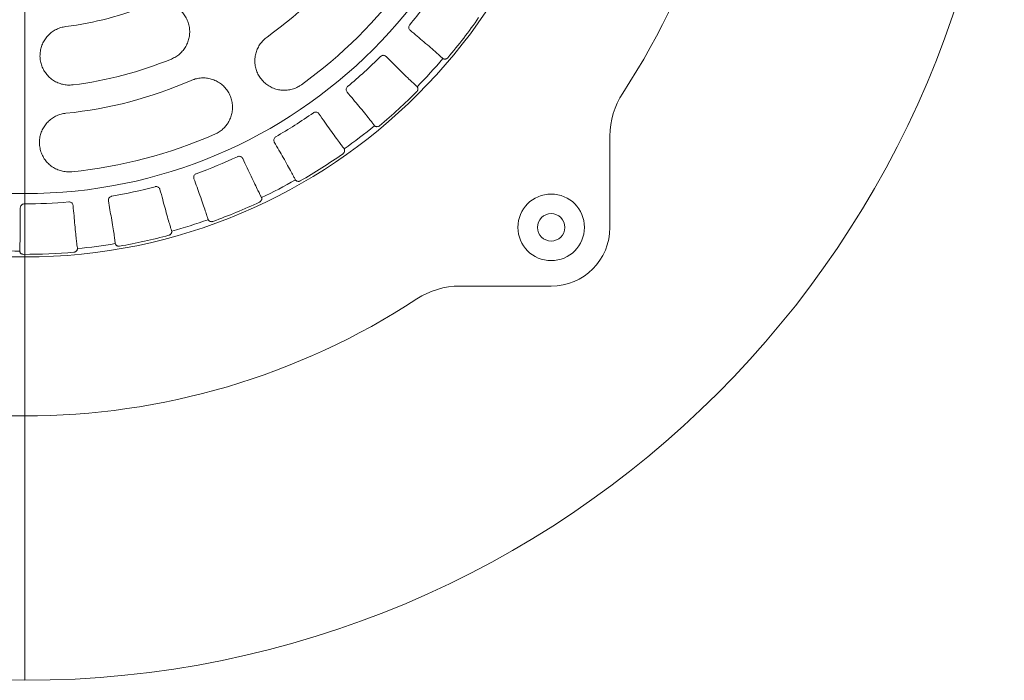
# Model space of a CAD drawing. Header units: centimetres. Extents: x -9388 to 91680, y -1419244 to 50347.
# Tile 171 of 183: x 54744 to 54995, y -682197 to -682029. Entities that reach past the tile are written whole.
import ezdxf

# ---------------------------------------------------------------- set-up
doc = ezdxf.new("R2010")
doc.units = ezdxf.units.CM
doc.layers.add('Q_kd_wpusty', color=7, linetype='Continuous', lineweight=15, true_color=0x009901)

# ---------------------------------------------------------------- blocks, each defined once
blk = doc.blocks.new('A$C674D9795')
at = {"layer": 'Q_kd_wpusty', "linetype": 'Continuous', "ltscale": 0.5}
blk.add_line((0, -0.5), (0, -25), dxfattribs=at)
blk.add_line((0, -0.5), (0, -25), dxfattribs=at)
at = {"layer": 'Q_kd_wpusty', "linetype": 'Continuous'}
for p, q in [((14.935, -13.435), (14.935, -11.103)), ((14.935, -13.435), (14.935, -11.103)), ((11.103, -14.935), (13.435, -14.935)), ((11.103, -14.935), (13.435, -14.935))]:
    blk.add_line(p, q, dxfattribs=at)
for centre, radius in [((0, 0), 25), ((0, 0), 25), ((0, 0), 14.191), ((0, 0), 14.191), ((0, 0), 12.574), ((0, 0), 12.574), ((13.435, -13.435), 0.85), ((13.435, -13.435), 0.85), ((13.435, -13.435), 0.35), ((13.435, -13.435), 0.35)]:
    blk.add_circle(centre, radius, dxfattribs=at)
for centre, radius, start, end in [((0, 0), 18.25, 326.7512, 33.2488), ((0, 0), 18.25, 326.7512, 33.2488), ((0, 0), 10.574, 305.7909, 323.7909), ((0, 0), 10.574, 305.7909, 323.7909), ((0, 0), 12.074, 305.7909, 323.7909), ((0, 0), 12.074, 305.7909, 323.7909), ((0, 0), 12.835, 319.9408, 325.0239), ((0, 0), 12.835, 319.9408, 325.0239), ((0, 0), 8.374, 277.1642, 292.2791), ((0, 0), 8.374, 277.1642, 292.2791), ((0, 0), 14.124, 319.8629, 325.1018), ((0, 0), 14.124, 319.8629, 325.1018), ((0, 0), 9.874, 277.1642, 292.2791), ((0, 0), 9.874, 277.1642, 292.2791), ((0, 0), 12.835, 309.9408, 315.0239), ((0, 0), 12.835, 309.9408, 315.0239), ((0, 0), 14.042, 315.4941, 319.4706), ((0, 0), 14.042, 315.4941, 319.4706), ((0, 0), 14.042, 315.494, 319.4707), ((0, 0), 14.042, 315.494, 319.4707), ((0, 0), 10.574, 275.6989, 293.6989), ((0, 0), 10.574, 275.6989, 293.6989), ((0, 0), 14.124, 309.8629, 315.1018), ((0, 0), 14.124, 309.8629, 315.1018), ((16.935, -11.103), 2, 146.7512, 180), ((16.935, -11.103), 2, 146.7512, 180), ((0, 0), 12.835, 299.9408, 305.0239), ((0, 0), 12.835, 299.9408, 305.0239), ((0, 0), 12.074, 275.6989, 293.6989), ((0, 0), 12.074, 275.6989, 293.6989), ((0, 0), 14.042, 305.4941, 309.4706), ((0, 0), 14.042, 305.4941, 309.4706), ((0, 0), 14.042, 305.494, 309.4707), ((0, 0), 14.042, 305.494, 309.4707), ((0, 0), 14.124, 299.8629, 305.1018), ((0, 0), 14.124, 299.8629, 305.1018), ((0, 0), 12.835, 289.9408, 295.0239), ((0, 0), 12.835, 289.9408, 295.0239), ((0, 0), 14.042, 295.4941, 299.4706), ((0, 0), 14.042, 295.494, 299.4707), ((0, 0), 14.042, 295.4941, 299.4706), ((0, 0), 14.042, 295.494, 299.4707), ((0, 0), 12.835, 279.9408, 285.0239), ((0, 0), 12.835, 279.9408, 285.0239), ((0, 0), 12.835, 269.9408, 275.0239), ((0, 0), 12.835, 269.9408, 275.0239), ((0, 0), 14.124, 289.8629, 295.1018), ((0, 0), 14.124, 289.8629, 295.1018), ((0, 0), 14.042, 285.4941, 289.4706), ((0, 0), 14.042, 285.494, 289.4707), ((0, 0), 14.042, 285.4941, 289.4706), ((0, 0), 14.042, 285.494, 289.4707), ((13.435, -13.435), 1.5, 270, 0), ((13.435, -13.435), 1.5, 270, 0), ((0, 0), 14.124, 279.8629, 285.1018), ((0, 0), 14.124, 279.8629, 285.1018), ((0, 0), 14.042, 265.494, 269.4707), ((0, 0), 14.042, 265.494, 269.4707), ((0, 0), 14.124, 269.8629, 275.1018), ((0, 0), 14.124, 269.8629, 275.1018), ((0, 0), 14.042, 275.4941, 279.4706), ((0, 0), 14.042, 275.4941, 279.4706), ((0, 0), 14.042, 275.494, 279.4707), ((0, 0), 14.042, 275.494, 279.4707), ((11.103, -16.935), 2, 90, 123.2484), ((11.103, -16.935), 2, 90, 123.2484), ((0, 0), 18.25, 236.7512, 303.2488), ((0, 0), 18.25, 236.7512, 303.2488)]:
    blk.add_arc(centre, radius, start, end, dxfattribs=at)
for points, knots in [([(3.743, -9.137), (3.781, -9.119), (3.857, -9.084), (3.957, -9.009), (4.043, -8.919), (4.114, -8.816), (4.166, -8.702), (4.2, -8.581), (4.212, -8.456), (4.204, -8.329), (4.174, -8.206), (4.124, -8.087), (4.053, -7.98), (3.966, -7.885), (3.862, -7.806), (3.748, -7.747), (3.625, -7.708), (3.498, -7.69), (3.371, -7.695), (3.262, -7.716), (3.199, -7.74), (3.175, -7.749)], [0, 0, 0, 0, 0.052503, 0.105007, 0.157489, 0.209974, 0.262917, 0.315864, 0.36964, 0.42342, 0.478079, 0.532739, 0.587827, 0.642913, 0.697842, 0.752765, 0.806946, 0.861123, 0.914388, 0.96765, 1, 1, 1, 1]), ([(3.743, -9.137), (3.781, -9.119), (3.857, -9.084), (3.957, -9.009), (4.043, -8.919), (4.114, -8.816), (4.166, -8.702), (4.2, -8.581), (4.212, -8.456), (4.204, -8.329), (4.174, -8.206), (4.124, -8.087), (4.053, -7.98), (3.966, -7.885), (3.862, -7.806), (3.748, -7.747), (3.625, -7.708), (3.498, -7.69), (3.371, -7.695), (3.262, -7.716), (3.199, -7.74), (3.175, -7.749)], [0, 0, 0, 0, 0.052503, 0.105007, 0.157489, 0.209974, 0.262917, 0.315864, 0.36964, 0.42342, 0.478079, 0.532739, 0.587827, 0.642913, 0.697842, 0.752765, 0.806946, 0.861123, 0.914388, 0.96765, 1, 1, 1, 1]), ([(9.835, -8.402), (9.827, -8.393), (9.81, -8.376), (9.799, -8.34), (9.8, -8.304), (9.811, -8.277), (9.821, -8.264), (9.824, -8.26)], [0, 0, 0, 0, 0.240564, 0.481596, 0.708702, 0.916756, 1, 1, 1, 1]), ([(9.835, -8.402), (9.827, -8.393), (9.81, -8.376), (9.799, -8.34), (9.8, -8.304), (9.811, -8.277), (9.821, -8.264), (9.824, -8.26)], [0, 0, 0, 0, 0.240564, 0.481596, 0.708702, 0.916756, 1, 1, 1, 1]), ([(1.044, -8.309), (1.003, -8.316), (0.921, -8.33), (0.805, -8.377), (0.698, -8.441), (0.603, -8.522), (0.523, -8.618), (0.459, -8.726), (0.414, -8.844), (0.389, -8.968), (0.386, -9.096), (0.404, -9.223), (0.443, -9.345), (0.503, -9.46), (0.583, -9.562), (0.678, -9.65), (0.786, -9.719), (0.904, -9.769), (1.028, -9.798), (1.138, -9.806), (1.206, -9.799), (1.231, -9.797)], [0, 0, 0, 0, 0.05251, 0.105021, 0.15751, 0.210003, 0.262947, 0.315895, 0.369663, 0.423434, 0.478083, 0.532733, 0.587819, 0.642903, 0.697838, 0.75277, 0.806961, 0.861149, 0.914416, 0.967682, 1, 1, 1, 1]), ([(1.044, -8.309), (1.003, -8.316), (0.921, -8.33), (0.805, -8.377), (0.698, -8.441), (0.603, -8.522), (0.523, -8.618), (0.459, -8.726), (0.414, -8.844), (0.389, -8.968), (0.386, -9.096), (0.404, -9.223), (0.443, -9.345), (0.503, -9.46), (0.583, -9.562), (0.678, -9.65), (0.786, -9.719), (0.904, -9.769), (1.028, -9.798), (1.138, -9.806), (1.206, -9.799), (1.231, -9.797)], [0, 0, 0, 0, 0.05251, 0.105021, 0.15751, 0.210003, 0.262947, 0.315895, 0.369663, 0.423434, 0.478083, 0.532733, 0.587819, 0.642903, 0.697838, 0.75277, 0.806961, 0.861149, 0.914416, 0.967682, 1, 1, 1, 1]), ([(9.835, -8.402), (9.897, -8.454), (10.021, -8.558), (10.199, -8.709), (10.366, -8.852), (10.503, -8.971), (10.604, -9.061), (10.639, -9.095), (10.658, -9.112)], [0, 0, 0, 0, 0.148796, 0.300468, 0.48122, 0.667215, 0.831652, 1, 1, 1, 1]), ([(9.835, -8.402), (9.897, -8.454), (10.021, -8.558), (10.199, -8.709), (10.366, -8.852), (10.503, -8.971), (10.604, -9.061), (10.639, -9.095), (10.658, -9.112)], [0, 0, 0, 0, 0.148796, 0.300468, 0.48122, 0.667215, 0.831652, 1, 1, 1, 1]), ([(6.184, -8.577), (6.152, -8.603), (6.087, -8.655), (6.008, -8.751), (5.945, -8.857), (5.9, -8.972), (5.875, -9.094), (5.87, -9.218), (5.886, -9.342), (5.922, -9.464), (5.979, -9.578), (6.056, -9.682), (6.149, -9.772), (6.258, -9.845), (6.377, -9.898), (6.504, -9.93), (6.634, -9.939), (6.762, -9.926), (6.885, -9.892), (6.985, -9.846), (7.04, -9.808), (7.061, -9.794)], [0, 0, 0, 0, 0.051863, 0.103729, 0.155561, 0.2074, 0.259906, 0.312418, 0.366222, 0.420031, 0.475168, 0.530307, 0.586182, 0.642052, 0.697703, 0.753347, 0.807845, 0.862337, 0.915376, 0.968411, 1, 1, 1, 1]), ([(6.184, -8.577), (6.152, -8.603), (6.087, -8.655), (6.008, -8.751), (5.945, -8.857), (5.9, -8.972), (5.875, -9.094), (5.87, -9.218), (5.886, -9.342), (5.922, -9.464), (5.979, -9.578), (6.056, -9.682), (6.149, -9.772), (6.258, -9.845), (6.377, -9.898), (6.504, -9.93), (6.634, -9.939), (6.762, -9.926), (6.885, -9.892), (6.985, -9.846), (7.04, -9.808), (7.061, -9.794)], [0, 0, 0, 0, 0.051863, 0.103729, 0.155561, 0.2074, 0.259906, 0.312418, 0.366222, 0.420031, 0.475168, 0.530307, 0.586182, 0.642052, 0.697703, 0.753347, 0.807845, 0.862337, 0.915376, 0.968411, 1, 1, 1, 1]), ([(9.079, -9.072), (9.088, -9.065), (9.104, -9.051), (9.135, -9.042), (9.167, -9.042), (9.198, -9.052), (9.214, -9.065), (9.221, -9.071)], [0, 0, 0, 0, 0.193212, 0.386197, 0.585284, 0.798595, 1, 1, 1, 1]), ([(9.079, -9.072), (9.088, -9.065), (9.104, -9.051), (9.135, -9.042), (9.167, -9.042), (9.198, -9.052), (9.214, -9.065), (9.221, -9.071)], [0, 0, 0, 0, 0.193212, 0.386197, 0.585284, 0.798595, 1, 1, 1, 1]), ([(10, -9.829), (9.984, -9.815), (9.951, -9.786), (9.863, -9.704), (9.742, -9.586), (9.586, -9.434), (9.412, -9.261), (9.285, -9.135), (9.221, -9.071)], [0, 0, 0, 0, 0.149732, 0.302395, 0.483165, 0.669178, 0.832668, 1, 1, 1, 1]), ([(10, -9.829), (9.984, -9.815), (9.951, -9.786), (9.863, -9.704), (9.742, -9.586), (9.586, -9.434), (9.412, -9.261), (9.285, -9.135), (9.221, -9.071)], [0, 0, 0, 0, 0.149732, 0.302395, 0.483165, 0.669178, 0.832668, 1, 1, 1, 1]), ([(10.798, -9.105), (10.791, -9.112), (10.777, -9.126), (10.75, -9.137), (10.724, -9.141), (10.701, -9.138), (10.683, -9.132), (10.675, -9.127), (10.673, -9.125), (10.673, -9.125)], [0, 0, 0, 0, 0.149283, 0.298683, 0.44526, 0.592081, 0.755032, 0.952729, 1, 1, 1, 1]), ([(10.798, -9.105), (10.791, -9.112), (10.777, -9.126), (10.75, -9.137), (10.724, -9.141), (10.701, -9.138), (10.683, -9.132), (10.675, -9.127), (10.673, -9.125), (10.673, -9.125)], [0, 0, 0, 0, 0.149283, 0.298683, 0.44526, 0.592081, 0.755032, 0.952729, 1, 1, 1, 1]), ([(10.673, -9.125), (10.673, -9.125), (10.673, -9.125), (10.673, -9.125), (10.673, -9.125), (10.673, -9.125), (10.673, -9.125)], [0, 0, 0, 0, 1, 1, 1, 1.000004, 1.000004, 1.000004, 1.000004]), ([(10.673, -9.125), (10.673, -9.125), (10.673, -9.125), (10.673, -9.125), (10.673, -9.125), (10.673, -9.125), (10.673, -9.125)], [0, 0, 0, 0, 1, 1, 1, 1.000004, 1.000004, 1.000004, 1.000004]), ([(4.853, -11.056), (4.89, -11.037), (4.964, -11.001), (5.061, -10.923), (5.145, -10.833), (5.213, -10.729), (5.263, -10.616), (5.294, -10.495), (5.305, -10.37), (5.295, -10.244), (5.263, -10.12), (5.21, -10.002), (5.137, -9.895), (5.047, -9.801), (4.941, -9.724), (4.824, -9.666), (4.699, -9.63), (4.571, -9.616), (4.443, -9.624), (4.336, -9.648), (4.273, -9.673), (4.25, -9.682)], [0, 0, 0, 0, 0.05185, 0.103701, 0.15552, 0.207345, 0.259848, 0.312358, 0.366177, 0.420001, 0.475159, 0.530318, 0.586198, 0.642074, 0.69771, 0.753339, 0.807817, 0.862288, 0.91532, 0.968349, 1, 1, 1, 1]), ([(4.853, -11.056), (4.89, -11.037), (4.964, -11.001), (5.061, -10.923), (5.145, -10.833), (5.213, -10.729), (5.263, -10.616), (5.294, -10.495), (5.305, -10.37), (5.295, -10.244), (5.263, -10.12), (5.21, -10.002), (5.137, -9.895), (5.047, -9.801), (4.941, -9.724), (4.824, -9.666), (4.699, -9.63), (4.571, -9.616), (4.443, -9.624), (4.336, -9.648), (4.273, -9.673), (4.25, -9.682)], [0, 0, 0, 0, 0.05185, 0.103701, 0.15552, 0.207345, 0.259848, 0.312358, 0.366177, 0.420001, 0.475159, 0.530318, 0.586198, 0.642074, 0.69771, 0.753339, 0.807817, 0.862288, 0.91532, 0.968349, 1, 1, 1, 1]), ([(8.227, -9.982), (8.22, -9.972), (8.207, -9.952), (8.202, -9.915), (8.209, -9.879), (8.225, -9.854), (8.237, -9.844), (8.24, -9.841)], [0, 0, 0, 0, 0.240565, 0.481597, 0.7087, 0.916757, 1, 1, 1, 1]), ([(8.227, -9.982), (8.22, -9.972), (8.207, -9.952), (8.202, -9.915), (8.209, -9.879), (8.225, -9.854), (8.237, -9.844), (8.24, -9.841)], [0, 0, 0, 0, 0.240565, 0.481597, 0.7087, 0.916757, 1, 1, 1, 1]), ([(8.227, -9.982), (8.279, -10.044), (8.385, -10.17), (8.534, -10.35), (8.674, -10.52), (8.787, -10.66), (8.87, -10.765), (8.899, -10.804), (8.913, -10.824)], [0, 0, 0, 0, 0.150333, 0.303635, 0.484387, 0.670381, 0.83329, 1, 1, 1, 1]), ([(8.227, -9.982), (8.279, -10.044), (8.385, -10.17), (8.534, -10.35), (8.674, -10.52), (8.787, -10.66), (8.87, -10.765), (8.899, -10.804), (8.913, -10.824)], [0, 0, 0, 0, 0.150333, 0.303635, 0.484387, 0.670381, 0.83329, 1, 1, 1, 1]), ([(10.015, -9.843), (10.017, -9.846), (10.021, -9.852), (10.031, -9.874), (10.035, -9.901), (10.031, -9.929), (10.02, -9.953), (10.009, -9.965), (10.005, -9.97)], [0, 0, 0, 0, 0.258468, 0.444786, 0.600485, 0.756653, 0.902488, 1, 1, 1, 1]), ([(10.015, -9.843), (10.017, -9.846), (10.021, -9.852), (10.031, -9.874), (10.035, -9.901), (10.031, -9.929), (10.02, -9.953), (10.009, -9.965), (10.005, -9.97)], [0, 0, 0, 0, 0.258468, 0.444786, 0.600485, 0.756653, 0.902488, 1, 1, 1, 1]), ([(10.014, -9.843), (10.014, -9.843), (10.014, -9.843), (10.015, -9.843), (10.015, -9.843), (10.014, -9.843), (10.014, -9.843)], [0, 0, 0, 0, 1, 1, 1, 1.000004, 1.000004, 1.000004, 1.000004]), ([(10.014, -9.843), (10.014, -9.843), (10.014, -9.843), (10.015, -9.843), (10.015, -9.843), (10.014, -9.843), (10.014, -9.843)], [0, 0, 0, 0, 1, 1, 1, 1.000004, 1.000004, 1.000004, 1.000004]), ([(1.05, -10.522), (1.009, -10.528), (0.927, -10.54), (0.811, -10.583), (0.703, -10.644), (0.606, -10.721), (0.524, -10.814), (0.457, -10.919), (0.408, -11.034), (0.379, -11.158), (0.371, -11.285), (0.385, -11.414), (0.421, -11.538), (0.478, -11.656), (0.555, -11.762), (0.648, -11.853), (0.756, -11.926), (0.873, -11.979), (0.997, -12.011), (1.107, -12.021), (1.174, -12.016), (1.199, -12.014)], [0, 0, 0, 0, 0.051863, 0.103729, 0.155562, 0.2074, 0.259906, 0.312418, 0.366222, 0.42003, 0.475168, 0.530307, 0.586181, 0.642051, 0.697703, 0.753346, 0.807845, 0.862337, 0.915376, 0.968411, 1, 1, 1, 1]), ([(1.05, -10.522), (1.009, -10.528), (0.927, -10.54), (0.811, -10.583), (0.703, -10.644), (0.606, -10.721), (0.524, -10.814), (0.457, -10.919), (0.408, -11.034), (0.379, -11.158), (0.371, -11.285), (0.385, -11.414), (0.421, -11.538), (0.478, -11.656), (0.555, -11.762), (0.648, -11.853), (0.756, -11.926), (0.873, -11.979), (0.997, -12.011), (1.107, -12.021), (1.174, -12.016), (1.199, -12.014)], [0, 0, 0, 0, 0.051863, 0.103729, 0.155562, 0.2074, 0.259906, 0.312418, 0.366222, 0.42003, 0.475168, 0.530307, 0.586181, 0.642051, 0.697703, 0.753346, 0.807845, 0.862337, 0.915376, 0.968411, 1, 1, 1, 1]), ([(7.366, -10.511), (7.375, -10.505), (7.394, -10.495), (7.426, -10.491), (7.458, -10.496), (7.486, -10.511), (7.5, -10.527), (7.506, -10.535)], [0, 0, 0, 0, 0.193211, 0.386198, 0.585284, 0.798598, 1, 1, 1, 1]), ([(7.366, -10.511), (7.375, -10.505), (7.394, -10.495), (7.426, -10.491), (7.458, -10.496), (7.486, -10.511), (7.5, -10.527), (7.506, -10.535)], [0, 0, 0, 0, 0.193211, 0.386198, 0.585284, 0.798598, 1, 1, 1, 1]), ([(8.141, -11.416), (8.128, -11.399), (8.1, -11.365), (8.029, -11.269), (7.929, -11.132), (7.802, -10.955), (7.66, -10.755), (7.558, -10.609), (7.506, -10.535)], [0, 0, 0, 0, 0.149732, 0.302395, 0.483165, 0.669178, 0.832668, 1, 1, 1, 1]), ([(8.141, -11.416), (8.128, -11.399), (8.1, -11.365), (8.029, -11.269), (7.929, -11.132), (7.802, -10.955), (7.66, -10.755), (7.558, -10.609), (7.506, -10.535)], [0, 0, 0, 0, 0.149732, 0.302395, 0.483165, 0.669178, 0.832668, 1, 1, 1, 1]), ([(8.926, -10.84), (8.926, -10.84), (8.926, -10.84), (8.926, -10.839), (8.926, -10.839), (8.926, -10.84), (8.926, -10.84)], [0, 0, 0, 0, 1, 1, 1, 1.000004, 1.000004, 1.000004, 1.000004]), ([(8.926, -10.84), (8.926, -10.84), (8.926, -10.84), (8.926, -10.839), (8.926, -10.839), (8.926, -10.84), (8.926, -10.84)], [0, 0, 0, 0, 1, 1, 1, 1.000004, 1.000004, 1.000004, 1.000004]), ([(9.053, -10.842), (9.045, -10.847), (9.029, -10.859), (9, -10.865), (8.974, -10.864), (8.952, -10.857), (8.935, -10.848), (8.928, -10.842), (8.927, -10.84), (8.926, -10.84)], [0, 0, 0, 0, 0.14928, 0.298682, 0.44526, 0.592082, 0.755033, 0.952729, 1, 1, 1, 1]), ([(9.053, -10.842), (9.045, -10.847), (9.029, -10.859), (9, -10.865), (8.974, -10.864), (8.952, -10.857), (8.935, -10.848), (8.928, -10.842), (8.927, -10.84), (8.926, -10.84)], [0, 0, 0, 0, 0.14928, 0.298682, 0.44526, 0.592082, 0.755033, 0.952729, 1, 1, 1, 1]), ([(6.369, -11.259), (6.364, -11.248), (6.354, -11.226), (6.355, -11.188), (6.369, -11.155), (6.389, -11.133), (6.402, -11.124), (6.406, -11.122)], [0, 0, 0, 0, 0.240566, 0.481598, 0.708701, 0.91676, 1, 1, 1, 1]), ([(6.369, -11.259), (6.364, -11.248), (6.354, -11.226), (6.355, -11.188), (6.369, -11.155), (6.389, -11.133), (6.402, -11.124), (6.406, -11.122)], [0, 0, 0, 0, 0.240566, 0.481598, 0.708701, 0.91676, 1, 1, 1, 1]), ([(6.369, -11.259), (6.408, -11.328), (6.489, -11.468), (6.604, -11.669), (6.712, -11.861), (6.8, -12.02), (6.865, -12.14), (6.887, -12.185), (6.898, -12.207)], [0, 0, 0, 0, 0.147689, 0.298189, 0.478942, 0.664937, 0.830472, 1, 1, 1, 1]), ([(6.369, -11.259), (6.408, -11.328), (6.489, -11.468), (6.604, -11.669), (6.712, -11.861), (6.8, -12.02), (6.865, -12.14), (6.887, -12.185), (6.898, -12.207)], [0, 0, 0, 0, 0.147689, 0.298189, 0.478942, 0.664937, 0.830472, 1, 1, 1, 1]), ([(8.153, -11.433), (8.155, -11.436), (8.158, -11.442), (8.164, -11.466), (8.163, -11.493), (8.155, -11.52), (8.139, -11.542), (8.127, -11.552), (8.122, -11.556)], [0, 0, 0, 0, 0.258468, 0.444789, 0.600485, 0.756653, 0.902491, 1, 1, 1, 1]), ([(8.153, -11.433), (8.155, -11.436), (8.158, -11.442), (8.164, -11.466), (8.163, -11.493), (8.155, -11.52), (8.139, -11.542), (8.127, -11.552), (8.122, -11.556)], [0, 0, 0, 0, 0.258468, 0.444789, 0.600485, 0.756653, 0.902491, 1, 1, 1, 1]), ([(8.153, -11.432), (8.153, -11.433), (8.153, -11.433), (8.153, -11.433), (8.153, -11.433), (8.153, -11.432), (8.153, -11.432)], [0, 0, 0, 0, 1, 1, 1, 1.000004, 1.000004, 1.000004, 1.000004]), ([(8.153, -11.432), (8.153, -11.433), (8.153, -11.433), (8.153, -11.433), (8.153, -11.433), (8.153, -11.432), (8.153, -11.432)], [0, 0, 0, 0, 1, 1, 1, 1.000004, 1.000004, 1.000004, 1.000004]), ([(5.429, -11.63), (5.439, -11.626), (5.459, -11.619), (5.492, -11.621), (5.522, -11.632), (5.547, -11.652), (5.558, -11.669), (5.563, -11.678)], [0, 0, 0, 0, 0.193212, 0.386196, 0.585283, 0.798594, 1, 1, 1, 1]), ([(5.429, -11.63), (5.439, -11.626), (5.459, -11.619), (5.492, -11.621), (5.522, -11.632), (5.547, -11.652), (5.558, -11.669), (5.563, -11.678)], [0, 0, 0, 0, 0.193212, 0.386196, 0.585283, 0.798594, 1, 1, 1, 1]), ([(6.035, -12.656), (6.025, -12.637), (6.004, -12.599), (5.95, -12.492), (5.876, -12.34), (5.781, -12.144), (5.676, -11.922), (5.601, -11.76), (5.563, -11.678)], [0, 0, 0, 0, 0.149732, 0.302395, 0.483165, 0.669178, 0.832668, 1, 1, 1, 1]), ([(6.035, -12.656), (6.025, -12.637), (6.004, -12.599), (5.95, -12.492), (5.876, -12.34), (5.781, -12.144), (5.676, -11.922), (5.601, -11.76), (5.563, -11.678)], [0, 0, 0, 0, 0.149732, 0.302395, 0.483165, 0.669178, 0.832668, 1, 1, 1, 1]), ([(4.317, -12.194), (4.314, -12.182), (4.308, -12.159), (4.316, -12.122), (4.335, -12.091), (4.358, -12.073), (4.373, -12.067), (4.377, -12.065)], [0, 0, 0, 0, 0.240567, 0.481597, 0.708704, 0.916759, 1, 1, 1, 1]), ([(4.317, -12.194), (4.314, -12.182), (4.308, -12.159), (4.316, -12.122), (4.335, -12.091), (4.358, -12.073), (4.373, -12.067), (4.377, -12.065)], [0, 0, 0, 0, 0.240567, 0.481597, 0.708704, 0.916759, 1, 1, 1, 1]), ([(4.317, -12.194), (4.344, -12.268), (4.398, -12.417), (4.475, -12.634), (4.549, -12.841), (4.609, -13.015), (4.652, -13.147), (4.667, -13.195), (4.674, -13.22)], [0, 0, 0, 0, 0.145541, 0.29377, 0.474523, 0.660519, 0.828184, 1, 1, 1, 1]), ([(4.317, -12.194), (4.344, -12.268), (4.398, -12.417), (4.475, -12.634), (4.549, -12.841), (4.609, -13.015), (4.652, -13.147), (4.667, -13.195), (4.674, -13.22)], [0, 0, 0, 0, 0.145541, 0.29377, 0.474523, 0.660519, 0.828184, 1, 1, 1, 1]), ([(7.033, -12.249), (7.024, -12.253), (7.006, -12.261), (6.977, -12.263), (6.951, -12.257), (6.93, -12.247), (6.916, -12.235), (6.91, -12.228), (6.909, -12.226), (6.908, -12.225)], [0, 0, 0, 0, 0.149279, 0.298681, 0.445257, 0.59208, 0.755032, 0.952728, 1, 1, 1, 1]), ([(6.908, -12.225), (6.908, -12.225), (6.908, -12.225), (6.908, -12.225), (6.908, -12.225), (6.908, -12.225), (6.908, -12.225)], [0, 0, 0, 0, 1, 1, 1, 1.000004, 1.000004, 1.000004, 1.000004]), ([(7.033, -12.249), (7.024, -12.253), (7.006, -12.261), (6.977, -12.263), (6.951, -12.257), (6.93, -12.247), (6.916, -12.235), (6.91, -12.228), (6.909, -12.226), (6.908, -12.225)], [0, 0, 0, 0, 0.149279, 0.298681, 0.445257, 0.59208, 0.755032, 0.952728, 1, 1, 1, 1]), ([(6.908, -12.225), (6.908, -12.225), (6.908, -12.225), (6.908, -12.225), (6.908, -12.225), (6.908, -12.225), (6.908, -12.225)], [0, 0, 0, 0, 1, 1, 1, 1.000004, 1.000004, 1.000004, 1.000004]), ([(3.327, -12.396), (3.338, -12.394), (3.359, -12.391), (3.39, -12.398), (3.418, -12.414), (3.44, -12.438), (3.447, -12.457), (3.45, -12.467)], [0, 0, 0, 0, 0.19321, 0.386195, 0.585283, 0.798593, 1, 1, 1, 1]), ([(3.327, -12.396), (3.338, -12.394), (3.359, -12.391), (3.39, -12.398), (3.418, -12.414), (3.44, -12.438), (3.447, -12.457), (3.45, -12.467)], [0, 0, 0, 0, 0.19321, 0.386195, 0.585283, 0.798593, 1, 1, 1, 1]), ([(3.746, -13.512), (3.739, -13.492), (3.725, -13.45), (3.69, -13.335), (3.643, -13.173), (3.585, -12.963), (3.52, -12.726), (3.474, -12.554), (3.45, -12.467)], [0, 0, 0, 0, 0.149732, 0.302395, 0.483165, 0.669178, 0.832668, 1, 1, 1, 1]), ([(3.746, -13.512), (3.739, -13.492), (3.725, -13.45), (3.69, -13.335), (3.643, -13.173), (3.585, -12.963), (3.52, -12.726), (3.474, -12.554), (3.45, -12.467)], [0, 0, 0, 0, 0.149732, 0.302395, 0.483165, 0.669178, 0.832668, 1, 1, 1, 1]), ([(1.124, -12.786), (1.135, -12.786), (1.156, -12.786), (1.186, -12.798), (1.211, -12.819), (1.228, -12.846), (1.231, -12.867), (1.233, -12.876)], [0, 0, 0, 0, 0.193211, 0.386196, 0.585281, 0.798593, 1, 1, 1, 1]), ([(1.124, -12.786), (1.135, -12.786), (1.156, -12.786), (1.186, -12.798), (1.211, -12.819), (1.228, -12.846), (1.231, -12.867), (1.233, -12.876)], [0, 0, 0, 0, 0.193211, 0.386196, 0.585281, 0.798593, 1, 1, 1, 1]), ([(2.134, -12.758), (2.133, -12.746), (2.131, -12.722), (2.145, -12.687), (2.17, -12.66), (2.196, -12.647), (2.211, -12.643), (2.216, -12.642)], [0, 0, 0, 0, 0.240567, 0.481599, 0.708702, 0.916759, 1, 1, 1, 1]), ([(2.134, -12.758), (2.133, -12.746), (2.131, -12.722), (2.145, -12.687), (2.17, -12.66), (2.196, -12.647), (2.211, -12.643), (2.216, -12.642)], [0, 0, 0, 0, 0.240567, 0.481599, 0.708702, 0.916759, 1, 1, 1, 1]), ([(2.134, -12.758), (2.147, -12.835), (2.174, -12.989), (2.213, -13.215), (2.249, -13.432), (2.278, -13.615), (2.298, -13.754), (2.304, -13.805), (2.307, -13.831)], [0, 0, 0, 0, 0.143659, 0.289899, 0.470653, 0.65665, 0.826176, 1, 1, 1, 1]), ([(2.134, -12.758), (2.147, -12.835), (2.174, -12.989), (2.213, -13.215), (2.249, -13.432), (2.278, -13.615), (2.298, -13.754), (2.304, -13.805), (2.307, -13.831)], [0, 0, 0, 0, 0.143659, 0.289899, 0.470653, 0.65665, 0.826176, 1, 1, 1, 1]), ([(6.044, -12.675), (6.045, -12.679), (6.048, -12.685), (6.049, -12.71), (6.044, -12.736), (6.03, -12.761), (6.012, -12.78), (5.998, -12.787), (5.992, -12.79)], [0, 0, 0, 0, 0.258468, 0.444789, 0.600483, 0.756654, 0.902486, 1, 1, 1, 1]), ([(6.044, -12.675), (6.045, -12.679), (6.048, -12.685), (6.049, -12.71), (6.044, -12.736), (6.03, -12.761), (6.012, -12.78), (5.998, -12.787), (5.992, -12.79)], [0, 0, 0, 0, 0.258468, 0.444789, 0.600483, 0.756654, 0.902486, 1, 1, 1, 1]), ([(6.044, -12.674), (6.044, -12.675), (6.044, -12.675), (6.044, -12.675), (6.044, -12.675), (6.044, -12.674), (6.044, -12.674)], [0, 0, 0, 0, 1, 1, 1, 1.000004, 1.000004, 1.000004, 1.000004]), ([(6.044, -12.674), (6.044, -12.675), (6.044, -12.675), (6.044, -12.675), (6.044, -12.675), (6.044, -12.674), (6.044, -12.674)], [0, 0, 0, 0, 1, 1, 1, 1.000004, 1.000004, 1.000004, 1.000004]), ([(-0.114, -12.935), (-0.114, -13.012), (-0.114, -13.167), (-0.115, -13.394), (-0.118, -13.614), (-0.121, -13.801), (-0.125, -13.943), (-0.128, -13.995), (-0.129, -14.021)], [0, 0, 0, 0, 0.141894, 0.286274, 0.467028, 0.653025, 0.824295, 1, 1, 1, 1]), ([(-0.114, -12.935), (-0.114, -13.012), (-0.114, -13.167), (-0.115, -13.394), (-0.118, -13.614), (-0.121, -13.801), (-0.125, -13.943), (-0.128, -13.995), (-0.129, -14.021)], [0, 0, 0, 0, 0.141894, 0.286274, 0.467028, 0.653025, 0.824295, 1, 1, 1, 1]), ([(-0.114, -12.935), (-0.113, -12.923), (-0.11, -12.899), (-0.09, -12.867), (-0.061, -12.845), (-0.034, -12.836), (-0.018, -12.835), (-0.013, -12.835)], [0, 0, 0, 0, 0.240566, 0.481601, 0.708704, 0.916759, 1, 1, 1, 1]), ([(-0.114, -12.935), (-0.113, -12.923), (-0.11, -12.899), (-0.09, -12.867), (-0.061, -12.845), (-0.034, -12.836), (-0.018, -12.835), (-0.013, -12.835)], [0, 0, 0, 0, 0.240566, 0.481601, 0.708704, 0.916759, 1, 1, 1, 1]), ([(1.342, -13.957), (1.339, -13.936), (1.333, -13.892), (1.319, -13.773), (1.301, -13.605), (1.279, -13.389), (1.257, -13.144), (1.241, -12.966), (1.233, -12.876)], [0, 0, 0, 0, 0.149732, 0.302395, 0.483165, 0.669178, 0.832668, 1, 1, 1, 1]), ([(1.342, -13.957), (1.339, -13.936), (1.333, -13.892), (1.319, -13.773), (1.301, -13.605), (1.279, -13.389), (1.257, -13.144), (1.241, -12.966), (1.233, -12.876)], [0, 0, 0, 0, 0.149732, 0.302395, 0.483165, 0.669178, 0.832668, 1, 1, 1, 1]), ([(4.681, -13.239), (4.681, -13.239), (4.68, -13.239), (4.68, -13.239), (4.68, -13.239), (4.681, -13.239), (4.681, -13.239)], [0, 0, 0, 0, 1, 1, 1, 1.000004, 1.000004, 1.000004, 1.000004]), ([(4.681, -13.239), (4.681, -13.239), (4.68, -13.239), (4.68, -13.239), (4.68, -13.239), (4.681, -13.239), (4.681, -13.239)], [0, 0, 0, 0, 1, 1, 1, 1.000004, 1.000004, 1.000004, 1.000004]), ([(4.799, -13.284), (4.789, -13.287), (4.77, -13.292), (4.741, -13.288), (4.717, -13.278), (4.699, -13.264), (4.686, -13.25), (4.682, -13.242), (4.681, -13.24), (4.681, -13.239)], [0, 0, 0, 0, 0.149279, 0.298682, 0.445258, 0.59208, 0.755032, 0.952729, 1, 1, 1, 1]), ([(4.799, -13.284), (4.789, -13.287), (4.77, -13.292), (4.741, -13.288), (4.717, -13.278), (4.699, -13.264), (4.686, -13.25), (4.682, -13.242), (4.681, -13.24), (4.681, -13.239)], [0, 0, 0, 0, 0.149279, 0.298682, 0.445258, 0.59208, 0.755032, 0.952729, 1, 1, 1, 1]), ([(3.751, -13.532), (3.752, -13.536), (3.753, -13.543), (3.75, -13.567), (3.74, -13.592), (3.723, -13.614), (3.701, -13.629), (3.686, -13.635), (3.68, -13.637)], [0, 0, 0, 0, 0.258469, 0.444791, 0.600485, 0.756655, 0.902489, 1, 1, 1, 1]), ([(3.751, -13.532), (3.752, -13.536), (3.753, -13.543), (3.75, -13.567), (3.74, -13.592), (3.723, -13.614), (3.701, -13.629), (3.686, -13.635), (3.68, -13.637)], [0, 0, 0, 0, 0.258469, 0.444791, 0.600485, 0.756655, 0.902489, 1, 1, 1, 1]), ([(3.751, -13.531), (3.751, -13.532), (3.751, -13.532), (3.751, -13.532), (3.751, -13.532), (3.751, -13.531), (3.751, -13.531)], [0, 0, 0, 0, 1, 1, 1, 1.000004, 1.000004, 1.000004, 1.000004]), ([(3.751, -13.531), (3.751, -13.532), (3.751, -13.532), (3.751, -13.532), (3.751, -13.532), (3.751, -13.531), (3.751, -13.531)], [0, 0, 0, 0, 1, 1, 1, 1.000004, 1.000004, 1.000004, 1.000004]), ([(-0.13, -14.042), (-0.13, -14.041), (-0.13, -14.041), (-0.13, -14.041), (-0.13, -14.041), (-0.13, -14.042), (-0.13, -14.042)], [0, 0, 0, 0, 1, 1, 1, 1.000004, 1.000004, 1.000004, 1.000004]), ([(-0.13, -14.042), (-0.13, -14.041), (-0.13, -14.041), (-0.13, -14.041), (-0.13, -14.041), (-0.13, -14.042), (-0.13, -14.042)], [0, 0, 0, 0, 1, 1, 1, 1.000004, 1.000004, 1.000004, 1.000004]), ([(-0.034, -14.124), (-0.044, -14.123), (-0.063, -14.122), (-0.089, -14.109), (-0.109, -14.091), (-0.121, -14.071), (-0.128, -14.054), (-0.13, -14.045), (-0.13, -14.042), (-0.13, -14.042)], [0, 0, 0, 0, 0.149282, 0.298681, 0.445257, 0.59208, 0.755033, 0.95273, 1, 1, 1, 1]), ([(-0.034, -14.124), (-0.044, -14.123), (-0.063, -14.122), (-0.089, -14.109), (-0.109, -14.091), (-0.121, -14.071), (-0.128, -14.054), (-0.13, -14.045), (-0.13, -14.042), (-0.13, -14.042)], [0, 0, 0, 0, 0.149282, 0.298681, 0.445257, 0.59208, 0.755033, 0.95273, 1, 1, 1, 1]), ([(1.344, -13.978), (1.344, -13.982), (1.344, -13.989), (1.337, -14.012), (1.323, -14.035), (1.302, -14.054), (1.278, -14.065), (1.262, -14.067), (1.256, -14.068)], [0, 0, 0, 0, 0.258467, 0.44479, 0.600487, 0.756654, 0.902488, 1, 1, 1, 1]), ([(1.344, -13.978), (1.344, -13.982), (1.344, -13.989), (1.337, -14.012), (1.323, -14.035), (1.302, -14.054), (1.278, -14.065), (1.262, -14.067), (1.256, -14.068)], [0, 0, 0, 0, 0.258467, 0.44479, 0.600487, 0.756654, 0.902488, 1, 1, 1, 1]), ([(1.344, -13.977), (1.344, -13.977), (1.344, -13.977), (1.344, -13.978), (1.344, -13.978), (1.344, -13.977), (1.344, -13.977)], [0, 0, 0, 0, 1, 1, 1, 1.000004, 1.000004, 1.000004, 1.000004]), ([(1.344, -13.977), (1.344, -13.977), (1.344, -13.977), (1.344, -13.978), (1.344, -13.978), (1.344, -13.977), (1.344, -13.977)], [0, 0, 0, 0, 1, 1, 1, 1.000004, 1.000004, 1.000004, 1.000004]), ([(2.311, -13.851), (2.31, -13.851), (2.31, -13.85), (2.31, -13.85), (2.31, -13.85), (2.311, -13.851), (2.311, -13.851)], [0, 0, 0, 0, 1, 1, 1, 1.000004, 1.000004, 1.000004, 1.000004]), ([(2.311, -13.851), (2.31, -13.851), (2.31, -13.85), (2.31, -13.85), (2.31, -13.85), (2.311, -13.851), (2.311, -13.851)], [0, 0, 0, 0, 1, 1, 1, 1.000004, 1.000004, 1.000004, 1.000004]), ([(2.419, -13.916), (2.41, -13.916), (2.39, -13.918), (2.362, -13.91), (2.34, -13.896), (2.324, -13.879), (2.314, -13.862), (2.311, -13.854), (2.311, -13.851), (2.311, -13.851)], [0, 0, 0, 0, 0.149281, 0.298681, 0.445258, 0.59208, 0.755032, 0.952728, 1, 1, 1, 1]), ([(2.419, -13.916), (2.41, -13.916), (2.39, -13.918), (2.362, -13.91), (2.34, -13.896), (2.324, -13.879), (2.314, -13.862), (2.311, -13.854), (2.311, -13.851), (2.311, -13.851)], [0, 0, 0, 0, 0.149281, 0.298681, 0.445258, 0.59208, 0.755032, 0.952728, 1, 1, 1, 1])]:
    blk.add_open_spline(points, degree=3, knots=knots, dxfattribs=at)
for points in [[(10.673, -9.125), (10.658, -9.112)], [(10.673, -9.125), (10.658, -9.112)], [(10, -9.829), (10.014, -9.843)], [(10, -9.829), (10.014, -9.843)], [(8.926, -10.839), (8.913, -10.824)], [(8.926, -10.839), (8.913, -10.824)], [(8.141, -11.416), (8.153, -11.432)], [(8.141, -11.416), (8.153, -11.432)], [(6.908, -12.225), (6.898, -12.207)], [(6.908, -12.225), (6.898, -12.207)], [(6.035, -12.656), (6.044, -12.674)], [(6.035, -12.656), (6.044, -12.674)], [(4.68, -13.239), (4.674, -13.22)], [(4.68, -13.239), (4.674, -13.22)], [(3.746, -13.512), (3.751, -13.531)], [(3.746, -13.512), (3.751, -13.531)], [(-0.13, -14.041), (-0.129, -14.021)], [(-0.13, -14.041), (-0.129, -14.021)], [(1.342, -13.957), (1.344, -13.977)], [(1.342, -13.957), (1.344, -13.977)], [(2.31, -13.85), (2.307, -13.831)], [(2.31, -13.85), (2.307, -13.831)]]:
    blk.add_open_spline(points, degree=1, dxfattribs=at)

msp = doc.modelspace()

# ---------------------------------------------------------------- block references
at = {"layer": 'Q_kd_wpusty', "xscale": 10, "yscale": 10, "zscale": 10}
msp.add_blockref('A$C674D9795', (54745.2, -681947.45), dxfattribs=at)

doc.saveas('drawing.dxf')
